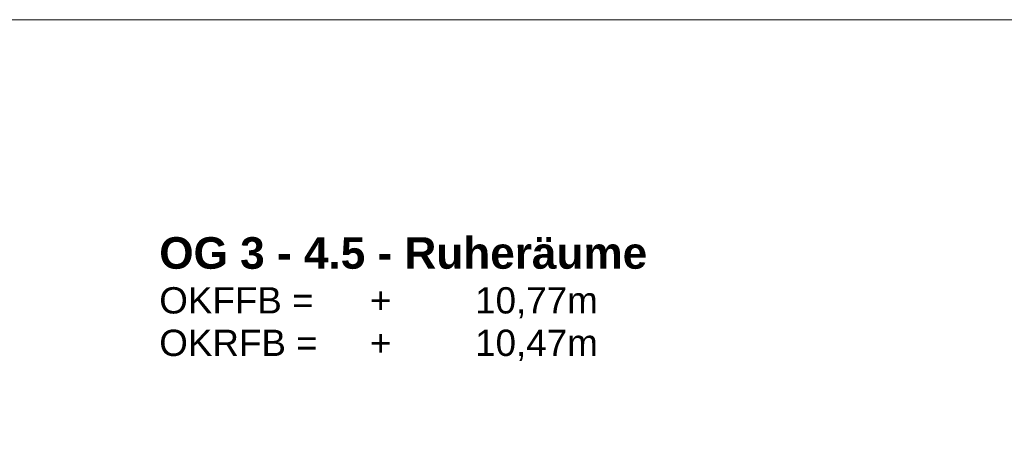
# Model space of a CAD drawing. Header units: metres. Extents: x 0.4 to 30.1, y -10.7 to 8.6.
# Tile 242 of 256: x 14.2 to 15.2, y 6.2 to 6.6. Entities that reach past the tile are written whole.
import ezdxf

# ---------------------------------------------------------------- set-up
doc = ezdxf.new("R2010")
doc.units = ezdxf.units.M
doc.layers.add('_Bodenaufbauten 20230510 (2D)', color=7, linetype='Continuous', lineweight=9)
doc.layers.add('Keine', color=7, linetype='Continuous', lineweight=9)
doc.styles.add('Arial', font='arial.ttf')
doc.styles.add('Arial (bold)', font='arialbd.ttf')

# ---------------------------------------------------------------- blocks, each defined once
blk = doc.blocks.new('Bodenaufbauten 20230510 (2D)')
at = {"layer": 'Keine', "color": 255, "flags": 128}
blk.add_lwpolyline([(14, 6.6), (16, 6.6), (16, 4.2), (14, 4.2)], close=True, dxfattribs=at)
at = {"layer": 'Keine', "color": 7, "transparency": 33554687, "attachment_point": 1}
for s, insert, char_height, line_spacing_factor, style in [('OG 3 - 4.5 - Ruheräume', (14.3794, 6.39146), 0.0302617, 0.99019, 'Arial (bold)'), ('\\pxt1.154;OKFFB =^I+^I10,77m\\POKRFB =^I+^I10,47m', (14.3794, 6.34351), 0.0252181, 0.969122, 'Arial')]:
    blk.add_mtext(s, dxfattribs=dict(at, insert=insert, char_height=char_height, line_spacing_factor=line_spacing_factor, style=style))

msp = doc.modelspace()

# ---------------------------------------------------------------- block references
at = {"layer": '_Bodenaufbauten 20230510 (2D)'}
msp.add_blockref('Bodenaufbauten 20230510 (2D)', (0, 0), dxfattribs=at)

doc.saveas('drawing.dxf')
